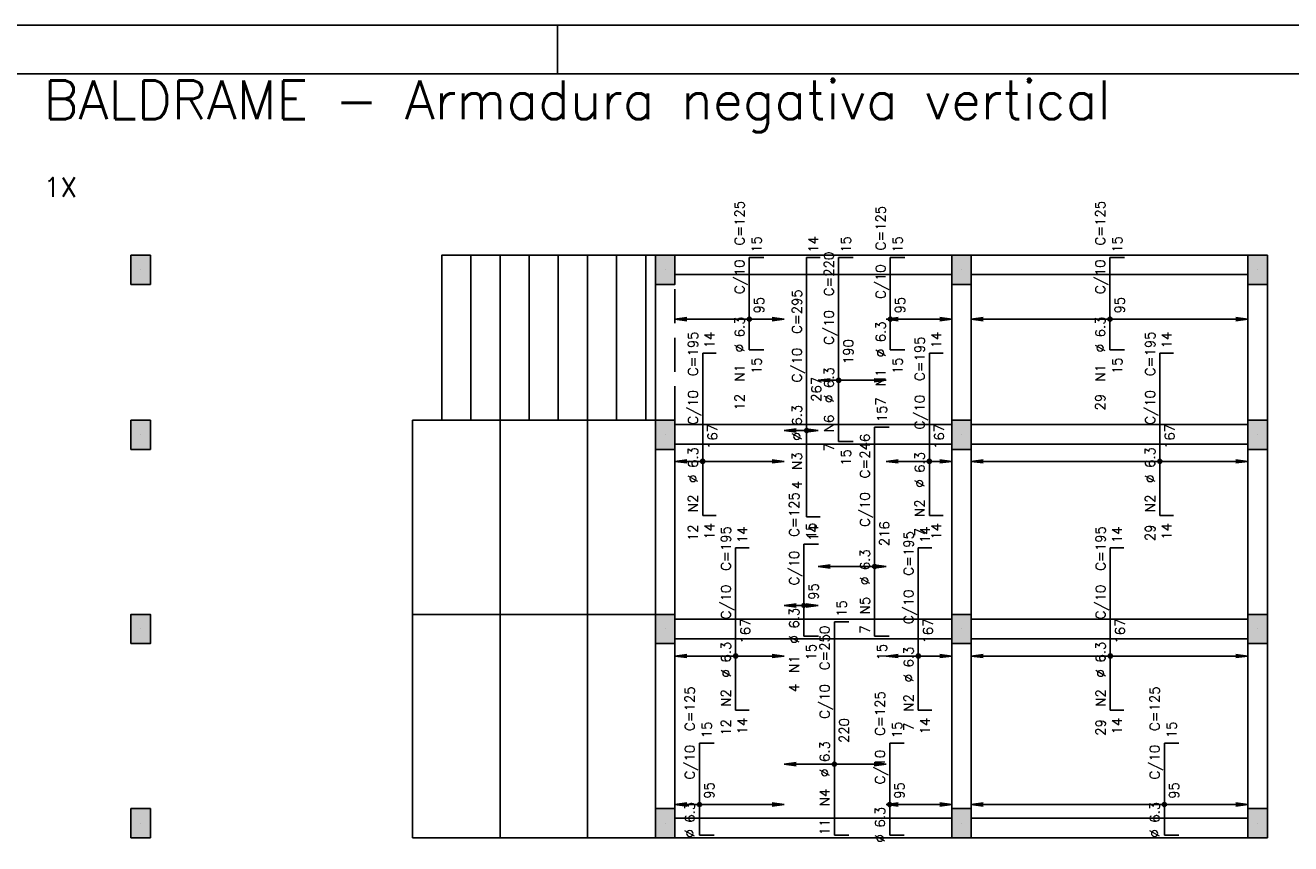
# Model space of a CAD drawing. Extents: x 0 to 84.1, y 0 to 59.4.
# Tile 8 of 9: x 36.1 to 62.2, y 42.5 to 59.4. Entities that reach past the tile are written whole.
import ezdxf

# ---------------------------------------------------------------- set-up
doc = ezdxf.new("R2010")
doc.units = 0
doc.header["$MEASUREMENT"] = 0
doc.linetypes.add('ESTILO_TQS_0001', pattern=[1, 0.7, -0.3])
for name, color, linetype in [('1', 1, 'CONTINUOUS'), ('2', 2, 'CONTINUOUS'), ('6', 6, 'CONTINUOUS'), ('7', 7, 'CONTINUOUS'), ('9', 9, 'CONTINUOUS')]:
    doc.layers.add(name, color=color, linetype=linetype)
doc.styles.get("Standard").update_dxf_attribs({"font": 'ROMANS.SHX'})

msp = doc.modelspace()

# ---------------------------------------------------------------- linework, layer by layer
at = {"layer": '1', "linetype": 'Continuous'}
for p, q in [((38.514, 54.363), (38.514, 54.363)), ((49.314, 54.363), (49.314, 54.363)), ((55.414, 54.363), (55.414, 54.363)), ((61.514, 54.363), (61.514, 54.363)), ((38.514, 50.963), (38.514, 50.963)), ((49.314, 50.963), (49.314, 50.963)), ((55.414, 50.963), (55.414, 50.963)), ((61.514, 50.963), (61.514, 50.963)), ((38.514, 46.963), (38.514, 46.963)), ((49.314, 46.963), (49.314, 46.963)), ((55.414, 46.963), (55.414, 46.963)), ((61.514, 46.963), (61.514, 46.963)), ((38.514, 42.963), (38.514, 42.963)), ((49.314, 42.963), (49.314, 42.963)), ((55.414, 42.963), (55.414, 42.963)), ((61.514, 42.963), (61.514, 42.963))]:
    msp.add_line(p, q, dxfattribs=at)
for points in [[(44.714, 51.263), (44.714, 54.663), (45.314, 54.663), (45.314, 51.263), (44.714, 51.263)], [(45.314, 51.263), (45.314, 54.663), (45.914, 54.663), (45.914, 51.263), (45.314, 51.263)], [(45.914, 51.263), (45.914, 54.663), (46.514, 54.663), (46.514, 51.263), (45.914, 51.263)], [(46.514, 51.263), (46.514, 54.663), (47.114, 54.663), (47.114, 51.263), (46.514, 51.263)], [(47.114, 51.263), (47.114, 54.663), (47.714, 54.663), (47.714, 51.263), (47.114, 51.263)], [(47.714, 51.263), (47.714, 54.663), (48.314, 54.663), (48.314, 51.263), (47.714, 51.263)], [(48.314, 51.263), (48.314, 54.663), (48.914, 54.663), (48.914, 51.263), (48.314, 51.263)], [(48.914, 51.263), (48.914, 54.663), (49.114, 54.663), (49.114, 51.263), (48.914, 51.263)], [(55.214, 54.663), (49.514, 54.663)], [(61.314, 54.663), (55.614, 54.663)], [(49.514, 54.263), (55.214, 54.263)], [(55.614, 54.263), (61.314, 54.263)], [(49.114, 54.063), (49.114, 51.263)], [(55.214, 54.063), (55.214, 51.263)], [(55.614, 51.263), (55.614, 54.063)], [(61.314, 54.063), (61.314, 51.263)], [(61.714, 51.263), (61.714, 54.063)], [(44.114, 47.263), (44.114, 51.263), (45.914, 51.263), (45.914, 47.263), (44.114, 47.263)], [(45.914, 47.263), (45.914, 51.263), (47.714, 51.263), (47.714, 47.263), (45.914, 47.263)], [(47.714, 47.263), (47.714, 51.263), (49.514, 51.263), (49.514, 47.263), (47.714, 47.263)], [(55.214, 51.173), (49.514, 51.173)], [(61.314, 51.173), (55.614, 51.173)], [(49.114, 50.663), (49.114, 47.263)], [(49.514, 50.773), (55.214, 50.773)], [(55.214, 50.663), (55.214, 47.263)], [(55.614, 50.773), (61.314, 50.773)], [(55.614, 47.263), (55.614, 50.663)], [(61.314, 50.663), (61.314, 47.263)], [(61.714, 47.263), (61.714, 50.663)], [(44.114, 42.663), (44.114, 47.263), (45.914, 47.263), (45.914, 42.663), (44.114, 42.663)], [(45.914, 42.663), (45.914, 47.263), (47.714, 47.263), (47.714, 42.663), (45.914, 42.663)], [(47.714, 42.663), (47.714, 47.263), (49.514, 47.263), (49.514, 42.663), (47.714, 42.663)], [(55.214, 47.163), (49.514, 47.163)], [(61.314, 47.163), (55.614, 47.163)], [(49.114, 46.663), (49.114, 43.263)], [(49.514, 46.763), (55.214, 46.763)], [(55.214, 46.663), (55.214, 43.263)], [(55.614, 46.763), (61.314, 46.763)], [(55.614, 43.263), (55.614, 46.663)], [(61.314, 46.663), (61.314, 43.263)], [(61.714, 43.263), (61.714, 46.663)], [(55.214, 43.063), (49.514, 43.063)], [(61.314, 43.063), (55.614, 43.063)], [(49.514, 42.663), (55.214, 42.663)], [(55.614, 42.663), (61.314, 42.663)]]:
    msp.add_lwpolyline(points, dxfattribs=at)
at = {"layer": '2', "linetype": 'Continuous'}
for p, q in [((84.1, 59.4), (0, 59.4)), ((47.1, 58.4), (47.1, 59.4)), ((49.514, 53.346), (49.762, 53.378)), ((51.764, 53.346), (49.514, 53.346)), ((49.514, 53.346), (49.762, 53.313)), ((49.514, 53.346), (49.514, 53.346)), ((51.764, 53.346), (51.517, 53.378)), ((51.764, 53.346), (51.517, 53.313)), ((51.764, 53.346), (51.764, 53.346)), ((53.864, 53.346), (54.112, 53.378)), ((55.214, 53.346), (53.864, 53.346)), ((53.864, 53.346), (54.112, 53.313)), ((53.864, 53.346), (53.864, 53.346)), ((55.214, 53.346), (54.967, 53.378)), ((55.214, 53.346), (54.967, 53.313)), ((55.214, 53.346), (55.214, 53.346)), ((55.614, 53.346), (55.862, 53.378)), ((61.314, 53.346), (55.614, 53.346)), ((55.614, 53.346), (55.862, 53.313)), ((55.614, 53.346), (55.614, 53.346)), ((61.314, 53.346), (61.067, 53.378)), ((61.314, 53.346), (61.067, 53.313)), ((61.314, 53.346), (61.314, 53.346)), ((52.464, 52.086), (52.712, 52.118)), ((53.864, 52.086), (53.617, 52.118)), ((53.864, 52.086), (52.464, 52.086)), ((52.464, 52.086), (52.712, 52.053)), ((52.464, 52.086), (52.464, 52.086)), ((53.864, 52.086), (53.617, 52.053)), ((53.864, 52.086), (53.864, 52.086)), ((51.764, 51.052), (52.012, 51.085)), ((52.464, 51.052), (52.217, 51.085)), ((52.464, 51.052), (51.764, 51.052)), ((51.764, 51.052), (52.012, 51.02)), ((51.764, 51.052), (51.764, 51.052)), ((52.464, 51.052), (52.217, 51.02)), ((52.464, 51.052), (52.464, 51.052)), ((49.514, 50.416), (49.762, 50.448)), ((51.764, 50.416), (49.514, 50.416)), ((49.514, 50.416), (49.762, 50.383)), ((49.514, 50.416), (49.514, 50.416)), ((51.764, 50.416), (51.517, 50.448)), ((51.764, 50.416), (51.517, 50.383)), ((51.764, 50.416), (51.764, 50.416)), ((53.864, 50.416), (54.112, 50.448)), ((55.214, 50.416), (53.864, 50.416)), ((53.864, 50.416), (54.112, 50.383)), ((53.864, 50.416), (53.864, 50.416)), ((55.214, 50.416), (54.967, 50.448)), ((55.214, 50.416), (54.967, 50.383)), ((55.214, 50.416), (55.214, 50.416)), ((55.614, 50.416), (55.862, 50.448)), ((61.314, 50.416), (55.614, 50.416)), ((55.614, 50.416), (55.862, 50.383)), ((55.614, 50.416), (55.614, 50.416)), ((61.314, 50.416), (61.067, 50.448)), ((61.314, 50.416), (61.067, 50.383)), ((61.314, 50.416), (61.314, 50.416)), ((52.464, 48.249), (52.712, 48.282)), ((53.864, 48.249), (52.464, 48.249)), ((52.464, 48.249), (52.712, 48.216)), ((52.464, 48.249), (52.464, 48.249)), ((53.864, 48.249), (53.617, 48.282)), ((53.864, 48.249), (53.617, 48.216)), ((53.864, 48.249), (53.864, 48.249)), ((51.764, 47.446), (52.012, 47.478)), ((52.464, 47.446), (51.764, 47.446)), ((51.764, 47.446), (52.012, 47.413)), ((51.764, 47.446), (51.764, 47.446)), ((52.464, 47.446), (52.217, 47.478)), ((52.464, 47.446), (52.217, 47.413)), ((52.464, 47.446), (52.464, 47.446)), ((49.514, 46.406), (49.762, 46.438)), ((51.764, 46.406), (49.514, 46.406)), ((49.514, 46.406), (49.762, 46.373)), ((49.514, 46.406), (49.514, 46.406)), ((51.764, 46.406), (51.517, 46.438)), ((51.764, 46.406), (51.517, 46.373)), ((51.764, 46.406), (51.764, 46.406)), ((53.864, 46.406), (54.112, 46.438)), ((55.214, 46.406), (53.864, 46.406)), ((53.864, 46.406), (54.112, 46.373)), ((53.864, 46.406), (53.864, 46.406)), ((55.214, 46.406), (54.967, 46.438)), ((55.214, 46.406), (54.967, 46.373)), ((55.214, 46.406), (55.214, 46.406)), ((55.614, 46.406), (55.862, 46.438)), ((61.314, 46.406), (55.614, 46.406)), ((55.614, 46.406), (55.862, 46.373)), ((55.614, 46.406), (55.614, 46.406)), ((61.314, 46.406), (61.067, 46.438)), ((61.314, 46.406), (61.067, 46.373)), ((61.314, 46.406), (61.314, 46.406)), ((51.764, 44.179), (52.012, 44.212)), ((53.864, 44.179), (51.764, 44.179)), ((51.764, 44.179), (52.012, 44.146)), ((51.764, 44.179), (51.764, 44.179)), ((53.864, 44.179), (53.617, 44.212)), ((53.864, 44.179), (53.617, 44.146)), ((53.864, 44.179), (53.864, 44.179)), ((49.514, 43.346), (49.762, 43.378)), ((51.764, 43.346), (49.514, 43.346)), ((49.514, 43.346), (49.762, 43.313)), ((49.514, 43.346), (49.514, 43.346)), ((51.764, 43.346), (51.517, 43.378)), ((51.764, 43.346), (51.517, 43.313)), ((51.764, 43.346), (51.764, 43.346)), ((53.864, 43.346), (54.112, 43.378)), ((55.214, 43.346), (53.864, 43.346)), ((53.864, 43.346), (54.112, 43.313)), ((53.864, 43.346), (53.864, 43.346)), ((55.214, 43.346), (54.967, 43.378)), ((55.214, 43.346), (54.967, 43.313)), ((55.214, 43.346), (55.214, 43.346)), ((55.614, 43.346), (55.862, 43.378)), ((61.314, 43.346), (55.614, 43.346)), ((55.614, 43.346), (55.862, 43.313)), ((55.614, 43.346), (55.614, 43.346)), ((61.314, 43.346), (61.067, 43.378)), ((61.314, 43.346), (61.067, 43.313)), ((61.314, 43.346), (61.314, 43.346))]:
    msp.add_line(p, q, dxfattribs=at)
for points in [[(83.1, 1), (2.5, 1), (2.5, 58.4), (83.1, 58.4), (83.1, 1)], [(38.314, 54.063), (38.714, 54.063), (38.714, 54.663), (38.314, 54.663), (38.314, 54.063)], [(49.114, 54.063), (49.514, 54.063), (49.514, 54.663), (49.114, 54.663), (49.114, 54.063)], [(55.214, 54.063), (55.614, 54.063), (55.614, 54.663), (55.214, 54.663), (55.214, 54.063)], [(61.314, 54.063), (61.714, 54.063), (61.714, 54.663), (61.314, 54.663), (61.314, 54.063)], [(38.314, 50.663), (38.714, 50.663), (38.714, 51.263), (38.314, 51.263), (38.314, 50.663)], [(49.114, 50.663), (49.514, 50.663), (49.514, 51.263), (49.114, 51.263), (49.114, 50.663)], [(55.214, 50.663), (55.614, 50.663), (55.614, 51.263), (55.214, 51.263), (55.214, 50.663)], [(61.314, 50.663), (61.714, 50.663), (61.714, 51.263), (61.314, 51.263), (61.314, 50.663)], [(38.314, 46.663), (38.714, 46.663), (38.714, 47.263), (38.314, 47.263), (38.314, 46.663)], [(49.114, 46.663), (49.514, 46.663), (49.514, 47.263), (49.114, 47.263), (49.114, 46.663)], [(55.214, 46.663), (55.614, 46.663), (55.614, 47.263), (55.214, 47.263), (55.214, 46.663)], [(61.314, 46.663), (61.714, 46.663), (61.714, 47.263), (61.314, 47.263), (61.314, 46.663)], [(38.314, 42.663), (38.714, 42.663), (38.714, 43.263), (38.314, 43.263), (38.314, 42.663)], [(49.114, 42.663), (49.514, 42.663), (49.514, 43.263), (49.114, 43.263), (49.114, 42.663)], [(55.214, 42.663), (55.614, 42.663), (55.614, 43.263), (55.214, 43.263), (55.214, 42.663)], [(61.314, 42.663), (61.714, 42.663), (61.714, 43.263), (61.314, 43.263), (61.314, 42.663)]]:
    msp.add_lwpolyline(points, dxfattribs=at)
for centre, radius in [((51.045, 53.346), 0.0416), ((51.045, 53.346), 0.0208), ((53.95, 53.346), 0.0416), ((53.95, 53.346), 0.0208), ((58.472, 53.346), 0.0416), ((58.472, 53.346), 0.0208), ((52.886, 52.086), 0.0416), ((52.886, 52.086), 0.0208), ((52.226, 51.052), 0.0416), ((52.226, 51.052), 0.0208), ((50.087, 50.416), 0.0416), ((50.087, 50.416), 0.0208), ((54.755, 50.416), 0.0416), ((54.755, 50.416), 0.0208), ((59.501, 50.416), 0.0416), ((59.501, 50.416), 0.0208), ((53.626, 48.249), 0.0416), ((53.626, 48.249), 0.0208), ((52.17, 47.446), 0.0416), ((52.17, 47.446), 0.0208), ((50.765, 46.406), 0.0416), ((50.765, 46.406), 0.0208), ((54.526, 46.406), 0.0416), ((54.526, 46.406), 0.0208), ((58.48, 46.406), 0.0416), ((58.48, 46.406), 0.0208), ((52.798, 44.179), 0.0416), ((52.798, 44.179), 0.0208), ((50.021, 43.346), 0.0416), ((50.021, 43.346), 0.0208), ((53.938, 43.346), 0.0416), ((53.938, 43.346), 0.0208), ((59.593, 43.346), 0.0416), ((59.593, 43.346), 0.0208)]:
    msp.add_circle(centre, radius, dxfattribs=at)
at = {"layer": '6', "linetype": 'Continuous'}
for p, q in [((51.045, 52.713), (51.045, 54.613)), ((51.045, 54.613), (51.345, 54.613)), ((52.226, 49.273), (52.226, 54.613)), ((52.226, 54.613), (52.506, 54.613)), ((52.886, 50.823), (52.886, 54.613)), ((52.886, 54.613), (53.186, 54.613)), ((53.95, 52.713), (53.95, 54.613)), ((53.95, 54.613), (54.25, 54.613)), ((58.472, 52.713), (58.472, 54.613)), ((58.472, 54.613), (58.772, 54.613)), ((50.087, 49.303), (50.087, 52.643)), ((50.087, 52.643), (50.367, 52.643)), ((51.345, 52.713), (51.045, 52.713)), ((54.25, 52.713), (53.95, 52.713)), ((54.755, 49.303), (54.755, 52.643)), ((54.755, 52.643), (55.035, 52.643)), ((58.772, 52.713), (58.472, 52.713)), ((59.501, 49.303), (59.501, 52.643)), ((59.501, 52.643), (59.781, 52.643)), ((53.626, 46.813), (53.626, 51.123)), ((53.626, 51.123), (53.926, 51.123)), ((53.186, 50.823), (52.886, 50.823)), ((50.367, 49.303), (50.087, 49.303)), ((52.506, 49.273), (52.226, 49.273)), ((55.035, 49.303), (54.755, 49.303)), ((59.781, 49.303), (59.501, 49.303)), ((50.765, 45.293), (50.765, 48.633)), ((50.765, 48.633), (51.045, 48.633)), ((52.17, 46.813), (52.17, 48.713)), ((52.17, 48.713), (52.47, 48.713)), ((54.526, 45.293), (54.526, 48.633)), ((54.526, 48.633), (54.806, 48.633)), ((58.48, 45.293), (58.48, 48.633)), ((58.48, 48.633), (58.76, 48.633)), ((52.798, 42.713), (52.798, 47.113)), ((52.798, 47.113), (53.098, 47.113)), ((52.47, 46.813), (52.17, 46.813)), ((53.926, 46.813), (53.626, 46.813)), ((51.045, 45.293), (50.765, 45.293)), ((54.806, 45.293), (54.526, 45.293)), ((58.76, 45.293), (58.48, 45.293)), ((50.021, 42.713), (50.021, 44.613)), ((50.021, 44.613), (50.321, 44.613)), ((53.938, 42.713), (53.938, 44.613)), ((53.938, 44.613), (54.238, 44.613)), ((59.593, 42.713), (59.593, 44.613)), ((59.593, 44.613), (59.893, 44.613)), ((50.321, 42.713), (50.021, 42.713)), ((53.098, 42.713), (52.798, 42.713)), ((54.238, 42.713), (53.938, 42.713)), ((59.893, 42.713), (59.593, 42.713))]:
    msp.add_line(p, q, dxfattribs=at)
at = {"layer": '6', "linetype": 'ESTILO_TQS_0001'}
for points in [[(49.514, 51.263), (49.514, 54.063)], [(49.514, 47.263), (49.514, 50.663)], [(49.514, 43.263), (49.514, 46.663)]]:
    msp.add_lwpolyline(points, dxfattribs=at)
at = {"layer": '9', "linetype": 'Continuous'}
for points in [[(38.314, 54.063), (38.714, 54.063), (38.714, 54.663)], [(38.314, 54.063), (38.714, 54.663), (38.314, 54.663)], [(38.314, 54.063), (38.314, 54.663), (38.314, 54.063)], [(49.114, 54.063), (49.514, 54.063), (49.514, 54.663)], [(49.114, 54.063), (49.514, 54.663), (49.114, 54.663)], [(49.114, 54.063), (49.114, 54.663), (49.114, 54.063)], [(55.214, 54.063), (55.614, 54.063), (55.614, 54.663)], [(55.214, 54.063), (55.614, 54.663), (55.214, 54.663)], [(55.214, 54.063), (55.214, 54.663), (55.214, 54.063)], [(61.314, 54.063), (61.714, 54.063), (61.714, 54.663)], [(61.314, 54.063), (61.714, 54.663), (61.314, 54.663)], [(61.314, 54.063), (61.314, 54.663), (61.314, 54.063)], [(38.314, 50.663), (38.714, 50.663), (38.714, 51.263)], [(38.314, 50.663), (38.714, 51.263), (38.314, 51.263)], [(38.314, 50.663), (38.314, 51.263), (38.314, 50.663)], [(49.114, 50.663), (49.514, 50.663), (49.514, 51.263)], [(49.114, 50.663), (49.514, 51.263), (49.114, 51.263)], [(49.114, 50.663), (49.114, 51.263), (49.114, 50.663)], [(55.214, 50.663), (55.614, 50.663), (55.614, 51.263)], [(55.214, 50.663), (55.614, 51.263), (55.214, 51.263)], [(55.214, 50.663), (55.214, 51.263), (55.214, 50.663)], [(61.314, 50.663), (61.714, 50.663), (61.714, 51.263)], [(61.314, 50.663), (61.714, 51.263), (61.314, 51.263)], [(61.314, 50.663), (61.314, 51.263), (61.314, 50.663)], [(38.314, 46.663), (38.714, 46.663), (38.714, 47.263)], [(38.314, 46.663), (38.714, 47.263), (38.314, 47.263)], [(38.314, 46.663), (38.314, 47.263), (38.314, 46.663)], [(49.114, 46.663), (49.514, 46.663), (49.514, 47.263)], [(49.114, 46.663), (49.514, 47.263), (49.114, 47.263)], [(49.114, 46.663), (49.114, 47.263), (49.114, 46.663)], [(55.214, 46.663), (55.614, 46.663), (55.614, 47.263)], [(55.214, 46.663), (55.614, 47.263), (55.214, 47.263)], [(55.214, 46.663), (55.214, 47.263), (55.214, 46.663)], [(61.314, 46.663), (61.714, 46.663), (61.714, 47.263)], [(61.314, 46.663), (61.714, 47.263), (61.314, 47.263)], [(61.314, 46.663), (61.314, 47.263), (61.314, 46.663)], [(38.314, 42.663), (38.714, 42.663), (38.714, 43.263)], [(38.314, 42.663), (38.714, 43.263), (38.314, 43.263)], [(38.314, 42.663), (38.314, 43.263), (38.314, 42.663)], [(49.114, 42.663), (49.514, 42.663), (49.514, 43.263)], [(49.114, 42.663), (49.514, 43.263), (49.114, 43.263)], [(49.114, 42.663), (49.114, 43.263), (49.114, 42.663)], [(55.214, 42.663), (55.614, 42.663), (55.614, 43.263)], [(55.214, 42.663), (55.614, 43.263), (55.214, 43.263)], [(55.214, 42.663), (55.214, 43.263), (55.214, 42.663)], [(61.314, 42.663), (61.714, 42.663), (61.714, 43.263)], [(61.314, 42.663), (61.714, 43.263), (61.314, 43.263)], [(61.314, 42.663), (61.314, 43.263), (61.314, 42.663)]]:
    msp.add_solid(points, dxfattribs=at)

# ---------------------------------------------------------------- texts
at = {"layer": '1', "linetype": 'Continuous'}
msp.add_text('1X', height=0.4, dxfattribs=at).set_placement((36.514, 55.863))
at = {"layer": '2', "linetype": 'Continuous'}
for s, p in [('C=125', (50.945, 54.863)), ('C=125', (53.85, 54.763)), ('C=125', (58.372, 54.863)), ('15', (51.295, 54.713)), ('14', (52.466, 54.713)), ('15', (53.136, 54.713)), ('15', (54.2, 54.713)), ('15', (58.722, 54.713)), ('C=220', (52.786, 53.818)), ('C/10', (50.945, 53.863)), ('C/10', (53.85, 53.763)), ('C/10', (58.372, 53.863)), ('95', (51.345, 53.463)), ('C=295', (52.126, 53.043)), ('95', (54.25, 53.463)), ('95', (58.772, 53.463)), ('%%c 6.3', (50.945, 52.663)), ('C/10', (52.786, 52.818)), ('%%c 6.3', (53.85, 52.563)), ('%%c 6.3', (58.372, 52.663)), ('C=195', (49.987, 52.173)), ('14', (50.327, 52.743)), ('14', (54.995, 52.743)), ('C=195', (59.401, 52.173)), ('14', (59.741, 52.743)), ('190', (53.186, 52.418)), ('C=195', (54.655, 52.073)), ('N1', (50.945, 52.063)), ('15', (51.295, 52.213)), ('C/10', (52.126, 52.043)), ('15', (54.2, 52.213)), ('N1', (58.372, 52.063)), ('15', (58.722, 52.213)), ('%%c 6.3', (52.786, 51.618)), ('N1', (53.85, 51.963)), ('267', (52.526, 51.643)), ('C/10', (49.987, 51.173)), ('12', (50.945, 51.463)), ('7', (53.85, 51.563)), ('C/10', (54.655, 51.073)), ('29', (58.372, 51.463)), ('C/10', (59.401, 51.173)), ('%%c 6.3', (52.126, 50.843)), ('N6', (52.786, 51.018)), ('15', (53.876, 51.223)), ('167', (50.387, 50.673)), ('167', (55.055, 50.673)), ('167', (59.801, 50.673)), ('C=246', (53.526, 50.068)), ('%%c 6.3', (49.987, 49.973)), ('N3', (52.126, 50.243)), ('7', (52.786, 50.618)), ('15', (53.136, 50.323)), ('%%c 6.3', (59.401, 49.973)), ('%%c 6.3', (54.655, 49.873)), ('4', (52.126, 49.843)), ('N2', (49.987, 49.373)), ('C=125', (52.07, 48.863)), ('C/10', (53.526, 49.068)), ('N2', (54.655, 49.273)), ('N2', (59.401, 49.373)), ('12', (49.987, 48.773)), ('14', (50.327, 48.803)), ('14', (51.005, 48.733)), ('15', (52.42, 48.813)), ('14', (52.466, 48.773)), ('216', (53.926, 48.668)), ('7', (54.655, 48.873)), ('14', (54.766, 48.733)), ('14', (54.995, 48.803)), ('14', (58.72, 48.733)), ('29', (59.401, 48.773)), ('14', (59.741, 48.803)), ('C=195', (50.665, 48.163)), ('C=195', (54.426, 48.063)), ('C=195', (58.38, 48.163)), ('%%c 6.3', (53.526, 47.868)), ('C/10', (52.07, 47.863)), ('C/10', (50.665, 47.163)), ('95', (52.47, 47.563)), ('C/10', (58.38, 47.163)), ('15', (53.048, 47.213)), ('N5', (53.526, 47.268)), ('C/10', (54.426, 47.063)), ('%%c 6.3', (52.07, 46.663)), ('167', (51.065, 46.663)), ('7', (53.526, 46.868)), ('167', (54.826, 46.663)), ('167', (58.78, 46.663)), ('C=250', (52.698, 46.113)), ('%%c 6.3', (50.665, 45.963)), ('N1', (52.07, 46.063)), ('15', (52.42, 46.313)), ('15', (53.876, 46.313)), ('%%c 6.3', (54.426, 45.863)), ('%%c 6.3', (58.38, 45.963)), ('C=125', (49.921, 44.863)), ('N2', (50.665, 45.363)), ('4', (52.07, 45.663)), ('C/10', (52.698, 45.113)), ('N2', (54.426, 45.263)), ('N2', (58.38, 45.363)), ('C=125', (59.493, 44.863)), ('C=125', (53.838, 44.763)), ('14', (51.005, 44.793)), ('14', (54.766, 44.793)), ('14', (58.72, 44.793)), ('15', (50.271, 44.713)), ('12', (50.665, 44.763)), ('220', (53.098, 44.613)), ('15', (54.188, 44.713)), ('7', (54.426, 44.863)), ('29', (58.38, 44.763)), ('15', (59.843, 44.713)), ('C/10', (49.921, 43.863)), ('%%c 6.3', (52.698, 43.913)), ('C/10', (53.838, 43.763)), ('C/10', (59.493, 43.863)), ('95', (50.321, 43.463)), ('N4', (52.698, 43.313)), ('95', (54.238, 43.463)), ('95', (59.893, 43.463)), ('%%c 6.3', (49.921, 42.663)), ('%%c 6.3', (59.493, 42.663)), ('11', (52.698, 42.713)), ('%%c 6.3', (53.838, 42.563))]:
    msp.add_text(s, height=0.2, rotation=90, dxfattribs=at).set_placement(p)
at = {"layer": '7', "linetype": 'Continuous'}
msp.add_text('BALDRAME - Armadura negativa vertical', height=0.8, dxfattribs=at).set_placement((36.514, 57.463))

doc.saveas('drawing.dxf')
